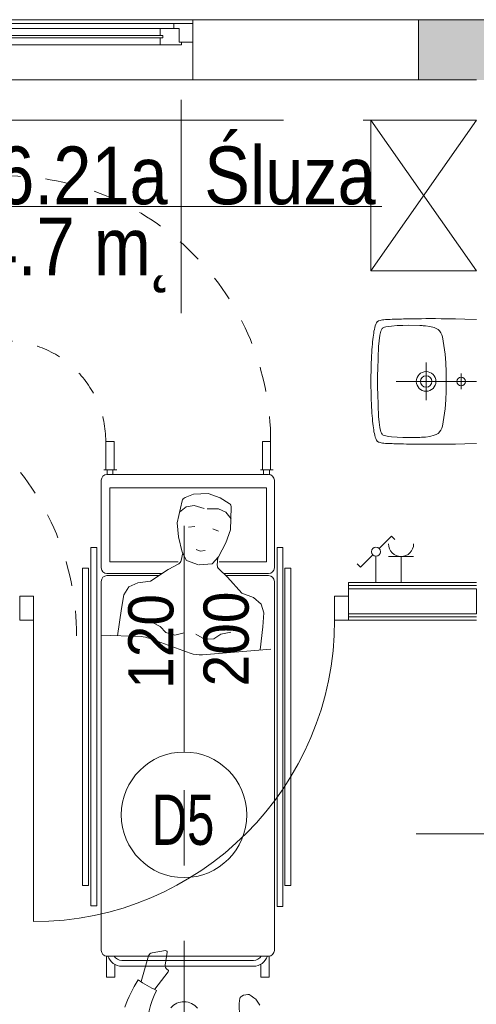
# Model space of a CAD drawing. Header units: centimetres. Extents: x -2424 to 1783, y 5 to 2907.
# Tile 89 of 94: x 348 to 530, y 2456 to 2848. Entities that reach past the tile are written whole.
import ezdxf

# ---------------------------------------------------------------- set-up
doc = ezdxf.new("R2010")
doc.units = ezdxf.units.CM
for name, pattern in [('Dash', [60, 30, -30]), ('Kreska', [20, 10, -10]), ('Oś', [222.25, 127, -31.75, 31.75, -31.75])]:
    doc.linetypes.add(name, pattern=pattern)
for name, color, linetype, lineweight in [('A-ANNO-NOTE', 131, 'Continuous', 9), ('A-AREA-IDEN', 2, 'Continuous', 13), ('A-DETL', 90, 'Continuous', 9), ('A-DETL-GENF', 92, 'Continuous', 13), ('A-DETL-MEDM', 33, 'Continuous', 13), ('A-DOOR', 31, 'Continuous', 13), ('A-GLAZ', 151, 'Continuous', 13), ('A-WALL', 113, 'Continuous', 13), ('A-WALL-FNSH', 113, 'Continuous', 13), ('E-ELEC-EQPM', 71, 'Continuous', 9), ('P-SANR-FIXT', 6, 'Continuous', 9), ('Q-SPCQ', 91, 'Continuous', 9), ('Q-SPCQ-HDLN', 91, 'Kreska', 9), ('S-GRID', 1, 'Continuous', 13)]:
    doc.layers.add(name, color=color, linetype=linetype, lineweight=lineweight)
doc.layers.add('A-WALL-PATT', color=111, linetype='Continuous', lineweight=13, plot=False)
doc.styles.add('Arial', font='arial.ttf', dxfattribs={"width": 0.9, "height": 18})
doc.styles.add('Arial_1', font='arial.ttf', dxfattribs={"width": 0.7, "height": 20})
doc.styles.add('Arial_10', font='arial.ttf', dxfattribs={"width": 0.85, "height": 23})

msp = doc.modelspace()

# ---------------------------------------------------------------- linework, layer by layer
at = {"layer": 'A-ANNO-NOTE', "color": 251, "lineweight": 9}
for p, q in [((413.88, 2646.83), (413.88, 2556.83)), ((413.88, 2646.83), (413.88, 2556.83)), ((506.38, 2524.33), (596.38, 2524.33)), ((506.38, 2524.33), (596.38, 2524.33))]:
    msp.add_line(p, q, dxfattribs=at)
msp.add_circle((413.88, 2531.83), 25, dxfattribs=at)
at = {"layer": 'A-AREA-IDEN', "color": 251, "lineweight": 9}
for p, q in [((412.78, 2816.46), (412.78, 2773.96)), ((422.53, 2773.96), (332.78, 2773.96)), ((332.78, 2773.96), (492.78, 2773.96)), ((412.78, 2773.96), (412.78, 2731.46))]:
    msp.add_line(p, q, dxfattribs=at)
at = {"layer": 'A-DETL', "color": 251, "linetype": 'Dash', "lineweight": 9}
msp.add_open_spline([(413.88, 1671.63), (413.88, 2096.66), (413.88, 2119.33), (413.88, 2190.85), (413.88, 2616.83)], degree=3, knots=[0, 0, 0, 0, 5.678351, 11.366988, 11.366988, 11.366988, 11.366988], dxfattribs=at)
at = {"layer": 'A-DETL-GENF', "color": 251, "lineweight": 9}
for p, q in [((353.88, 2618.83), (348.38, 2618.83)), ((348.38, 2618.83), (348.38, 2609.33)), ((353.88, 2609.33), (353.88, 2618.83)), ((479.38, 2618.83), (473.88, 2618.83)), ((473.88, 2618.83), (473.88, 2609.33)), ((479.38, 2609.33), (479.38, 2618.83)), ((348.38, 2609.33), (353.88, 2609.33)), ((473.88, 2609.33), (479.38, 2609.33))]:
    msp.add_line(p, q, dxfattribs=at)
at = {"layer": 'A-DETL-MEDM', "color": 251, "lineweight": 9}
for p, q in [((348.38, 2609.33), (348.38, 2618.83)), ((348.38, 2618.83), (353.88, 2618.83)), ((353.88, 2618.83), (353.88, 2609.33)), ((473.88, 2618.83), (473.88, 2609.33)), ((479.38, 2618.83), (473.88, 2618.83)), ((479.38, 2609.33), (479.38, 2618.83)), ((353.88, 2609.33), (348.38, 2609.33)), ((473.88, 2609.33), (479.38, 2609.33))]:
    msp.add_line(p, q, dxfattribs=at)
at = {"layer": 'A-DOOR', "color": 251, "lineweight": 9}
msp.add_line((353.88, 2609.33), (353.88, 2489.33), dxfattribs=at)
msp.add_arc((353.88, 2609.33), 120, 270, 0, dxfattribs=at)
at = {"layer": 'A-GLAZ', "color": 251, "lineweight": 9}
for p, q in [((417.38, 2846.83), (307.38, 2846.83)), ((314.88, 2846.83), (409.88, 2846.83)), ((409.88, 2846.83), (417.38, 2846.83)), ((409.88, 2844.83), (409.88, 2846.83)), ((417.38, 2846.83), (417.38, 2839.33)), ((319.38, 2842.08), (405.38, 2842.08)), ((320.38, 2844.83), (404.38, 2844.83)), ((404.38, 2844.83), (411.88, 2844.83)), ((404.38, 2842.08), (404.38, 2844.83)), ((405.38, 2842.08), (404.38, 2842.08)), ((405.38, 2842.08), (405.38, 2841.08)), ((405.38, 2841.08), (405.38, 2842.08)), ((411.88, 2844.83), (409.88, 2844.83)), ((411.88, 2844.83), (411.88, 2839.33)), ((411.88, 2839.33), (411.88, 2844.83)), ((405.38, 2841.08), (319.38, 2841.08)), ((320.38, 2838.33), (404.38, 2838.33)), ((404.38, 2841.08), (405.38, 2841.08)), ((404.38, 2838.33), (404.38, 2841.08)), ((412.88, 2838.33), (404.38, 2838.33)), ((411.88, 2839.33), (412.88, 2839.33)), ((417.38, 2839.33), (411.88, 2839.33)), ((412.88, 2839.33), (412.88, 2838.33))]:
    msp.add_line(p, q, dxfattribs=at)
at = {"layer": 'A-WALL', "color": 251, "lineweight": 9}
for p, q in [((307.38, 2848.33), (417.38, 2848.33)), ((507.38, 2848.33), (417.38, 2848.33)), ((417.38, 2848.33), (417.38, 2846.83)), ((1227.38, 2848.33), (507.38, 2848.33)), ((507.38, 2848.33), (507.38, 2824.33)), ((417.38, 2839.33), (417.38, 2824.33)), ((417.38, 2824.33), (297.38, 2824.33)), ((417.38, 2824.33), (507.38, 2824.33)), ((507.38, 2824.33), (530.38, 2824.33)), ((479.38, 2623.08), (530.38, 2623.08)), ((479.38, 2621.83), (479.38, 2618.83)), ((479.38, 2621.83), (530.38, 2621.83)), ((530.38, 2611.83), (530.38, 2621.83)), ((479.38, 2611.83), (530.38, 2611.83)), ((479.38, 2610.58), (530.38, 2610.58))]:
    msp.add_line(p, q, dxfattribs=at)
at = {"layer": 'A-WALL-FNSH', "color": 251, "lineweight": 9}
for p, q in [((530.38, 2624.33), (479.38, 2624.33)), ((479.38, 2624.33), (479.38, 2621.83)), ((479.38, 2609.33), (530.38, 2609.33))]:
    msp.add_line(p, q, dxfattribs=at)
at = {"layer": 'A-WALL-PATT', "color": 251, "linetype": 'Continuous', "lineweight": 9, "extrusion": (0, 0, -1)}
for points in [[(-507.38, 2824.33), (-1227.38, 2848.33), (-507.38, 2848.33)], [(-1227.38, 2848.33), (-507.38, 2824.33), (-1203.38, 2824.33)]]:
    msp.add_solid(points, dxfattribs=at)
at = {"layer": 'E-ELEC-EQPM', "color": 251, "lineweight": 9}
for p, q in [((491.61, 2637.81), (496.56, 2642.75)), ((496.56, 2642.75), (497.87, 2641.44)), ((489.14, 2635.34), (484.2, 2630.39)), ((490.38, 2634.83), (490.38, 2624.33)), ((505.38, 2634.66), (495.38, 2634.66)), ((500.38, 2634.66), (500.38, 2624.33)), ((484.2, 2630.39), (482.89, 2631.7))]:
    msp.add_line(p, q, dxfattribs=at)
msp.add_circle((490.38, 2636.57), 1.75, dxfattribs=at)
msp.add_arc((500.38, 2639.66), 5, 180, 0, dxfattribs=at)
at = {"layer": 'P-SANR-FIXT', "color": 251, "lineweight": 9}
for p, q in [((490.53, 2727.63), (490.91, 2728.11)), ((490.91, 2728.11), (490.53, 2727.63)), ((490.91, 2728.11), (491.41, 2728.43)), ((491.41, 2728.43), (490.91, 2728.11)), ((491.41, 2728.43), (492, 2728.64)), ((492, 2728.64), (492.5, 2728.75)), ((492.5, 2728.75), (493.01, 2728.85)), ((493.01, 2728.85), (493.57, 2728.91)), ((493.57, 2728.91), (494.16, 2728.96)), ((494.16, 2728.96), (494.8, 2728.99)), ((494.8, 2728.99), (495.43, 2729.01)), ((495.43, 2729.01), (496.1, 2729.04)), ((496.1, 2729.04), (496.77, 2729.07)), ((496.77, 2729.07), (497.49, 2729.09)), ((497.49, 2729.09), (498.2, 2729.12)), ((498.2, 2729.12), (498.95, 2729.15)), ((498.95, 2729.15), (499.72, 2729.17)), ((499.72, 2729.17), (500.49, 2729.17)), ((500.49, 2729.17), (501.32, 2729.2)), ((501.32, 2729.2), (502.49, 2729.23)), ((502.49, 2729.23), (503.08, 2729.25)), ((503.08, 2729.25), (503.98, 2729.25)), ((503.98, 2729.25), (504.92, 2729.28)), ((504.92, 2729.28), (505.87, 2729.28)), ((505.87, 2729.28), (506.89, 2729.31)), ((506.89, 2729.31), (508.56, 2729.31)), ((508.56, 2729.31), (510.24, 2729.33)), ((510.24, 2729.33), (514.1, 2729.33)), ((514.1, 2729.33), (516.39, 2729.31)), ((516.39, 2729.31), (519.03, 2729.28)), ((519.03, 2729.28), (522.09, 2729.23)), ((522.09, 2729.23), (525.8, 2729.15)), ((525.8, 2729.15), (530.38, 2729.01)), ((489.47, 2723.58), (489.58, 2724.33)), ((489.58, 2724.33), (489.47, 2723.58)), ((489.58, 2724.33), (489.74, 2725.07)), ((489.74, 2725.07), (489.58, 2724.33)), ((489.74, 2725.07), (489.87, 2725.79)), ((489.87, 2725.79), (489.74, 2725.07)), ((489.87, 2725.79), (490.05, 2726.46)), ((490.05, 2726.46), (489.87, 2725.79)), ((490.05, 2726.46), (490.27, 2727.07)), ((490.27, 2727.07), (490.05, 2726.46)), ((490.27, 2727.07), (490.53, 2727.63)), ((490.53, 2727.63), (490.27, 2727.07)), ((492.16, 2723.79), (492.32, 2724.35)), ((492.32, 2724.35), (492.53, 2724.89)), ((492.53, 2724.89), (492.82, 2725.37)), ((492.82, 2725.37), (493.04, 2725.55)), ((493.04, 2725.55), (493.28, 2725.69)), ((493.28, 2725.69), (493.78, 2725.9)), ((493.78, 2725.9), (494.34, 2726.03)), ((494.34, 2726.03), (495.43, 2726.22)), ((495.43, 2726.22), (496.55, 2726.35)), ((496.55, 2726.35), (498.82, 2726.54)), ((498.82, 2726.54), (501.05, 2726.64)), ((501.05, 2726.64), (503.32, 2726.67)), ((503.32, 2726.67), (507.82, 2726.59)), ((507.82, 2726.59), (508.51, 2726.56)), ((508.51, 2726.56), (508.83, 2726.54)), ((508.83, 2726.54), (509.23, 2726.51)), ((509.23, 2726.51), (510.11, 2726.46)), ((510.11, 2726.46), (511.84, 2726.19)), ((511.84, 2726.19), (513.52, 2725.74)), ((513.52, 2725.74), (514.34, 2725.45)), ((514.34, 2725.45), (515.12, 2725.02)), ((515.12, 2725.02), (515.46, 2724.75)), ((515.46, 2724.75), (515.76, 2724.43)), ((515.76, 2724.43), (516.23, 2723.71)), ((488.94, 2719.13), (489.02, 2720.12)), ((489.02, 2720.12), (488.94, 2719.13)), ((489.02, 2720.12), (489.12, 2721.05)), ((489.12, 2721.05), (489.02, 2720.12)), ((489.12, 2721.05), (489.23, 2721.93)), ((489.23, 2721.93), (489.12, 2721.05)), ((489.23, 2721.93), (489.34, 2722.76)), ((489.34, 2722.76), (489.23, 2721.93)), ((489.34, 2722.76), (489.47, 2723.58)), ((489.47, 2723.58), (489.34, 2722.76)), ((491.44, 2718.23), (491.63, 2720.46)), ((491.63, 2720.46), (491.95, 2722.7)), ((491.95, 2722.7), (492.16, 2723.79)), ((516.23, 2723.71), (516.58, 2722.92)), ((516.58, 2722.92), (516.85, 2722.09)), ((516.85, 2722.09), (517.22, 2720.39)), ((517.22, 2720.39), (517.49, 2718.65)), ((488.67, 2715.8), (488.75, 2716.98)), ((488.75, 2716.98), (488.67, 2715.8)), ((488.75, 2716.98), (488.86, 2718.07)), ((488.86, 2718.07), (488.75, 2716.98)), ((488.86, 2718.07), (488.94, 2719.13)), ((488.94, 2719.13), (488.86, 2718.07)), ((491.2, 2713.73), (491.44, 2718.23)), ((517.49, 2718.65), (517.89, 2715.16)), ((488.48, 2711.7), (488.54, 2713.17)), ((488.54, 2713.17), (488.48, 2711.7)), ((488.54, 2713.17), (488.62, 2714.53)), ((488.62, 2714.53), (488.54, 2713.17)), ((488.62, 2714.53), (488.67, 2715.8)), ((488.67, 2715.8), (488.62, 2714.53)), ((491.07, 2709.23), (491.2, 2713.73)), ((517.89, 2715.16), (518.18, 2711.7)), ((488.38, 2706.46), (488.4, 2708.37)), ((488.4, 2708.37), (488.38, 2706.46)), ((488.4, 2708.37), (488.43, 2710.13)), ((488.43, 2710.13), (488.4, 2708.37)), ((488.43, 2710.13), (488.48, 2711.7)), ((488.48, 2711.7), (488.43, 2710.13)), ((490.99, 2706.96), (491.07, 2709.23)), ((510.38, 2711.84), (510.38, 2696.84)), ((518.18, 2711.7), (518.31, 2708.19)), ((518.31, 2708.19), (518.37, 2706.46)), ((488.38, 2702.22), (488.38, 2706.46)), ((488.38, 2706.46), (488.38, 2702.22)), ((490.93, 2704.33), (490.96, 2705.12)), ((490.96, 2703.53), (490.93, 2704.33)), ((490.96, 2705.82), (490.99, 2706.96)), ((490.96, 2705.12), (490.96, 2705.82)), ((530.38, 2704.33), (498.38, 2704.33)), ((518.37, 2706.46), (518.37, 2702.19)), ((524.36, 2707.55), (524.36, 2701.29)), ((488.4, 2700.28), (488.38, 2702.22)), ((488.38, 2702.22), (488.4, 2700.28)), ((490.96, 2702.86), (490.96, 2703.53)), ((490.99, 2701.69), (490.96, 2702.86)), ((491.07, 2699.43), (490.99, 2701.69)), ((518.31, 2700.46), (518.18, 2696.97)), ((518.37, 2702.19), (518.31, 2700.46)), ((488.43, 2698.55), (488.4, 2700.28)), ((488.4, 2700.28), (488.43, 2698.55)), ((488.48, 2696.95), (488.43, 2698.55)), ((488.43, 2698.55), (488.48, 2696.95)), ((488.54, 2695.48), (488.48, 2696.95)), ((488.48, 2696.95), (488.54, 2695.48)), ((491.2, 2694.92), (491.07, 2699.43)), ((518.18, 2696.97), (517.89, 2693.49)), ((488.62, 2694.13), (488.54, 2695.48)), ((488.54, 2695.48), (488.62, 2694.13)), ((488.67, 2692.87), (488.62, 2694.13)), ((488.62, 2694.13), (488.67, 2692.87)), ((488.75, 2691.67), (488.67, 2692.87)), ((488.67, 2692.87), (488.75, 2691.67)), ((491.44, 2690.42), (491.2, 2694.92)), ((517.89, 2693.49), (517.49, 2690)), ((488.86, 2690.58), (488.75, 2691.67)), ((488.75, 2691.67), (488.86, 2690.58)), ((488.94, 2689.54), (488.86, 2690.58)), ((488.86, 2690.58), (488.94, 2689.54)), ((489.02, 2688.56), (488.94, 2689.54)), ((488.94, 2689.54), (489.02, 2688.56)), ((489.12, 2687.63), (489.02, 2688.56)), ((489.02, 2688.56), (489.12, 2687.63)), ((491.63, 2688.19), (491.44, 2690.42)), ((517.49, 2690), (517.22, 2688.29)), ((489.23, 2686.72), (489.12, 2687.63)), ((489.12, 2687.63), (489.23, 2686.72)), ((489.34, 2685.9), (489.23, 2686.72)), ((489.23, 2686.72), (489.34, 2685.9)), ((489.47, 2685.1), (489.34, 2685.9)), ((489.34, 2685.9), (489.47, 2685.1)), ((489.58, 2684.32), (489.47, 2685.1)), ((489.47, 2685.1), (489.58, 2684.32)), ((491.95, 2685.95), (491.63, 2688.19)), ((492.16, 2684.86), (491.95, 2685.95)), ((492.32, 2684.3), (492.16, 2684.86)), ((516.23, 2684.94), (515.76, 2684.22)), ((516.58, 2685.74), (516.23, 2684.94)), ((516.85, 2686.59), (516.58, 2685.74)), ((517.22, 2688.29), (516.85, 2686.59)), ((489.74, 2683.58), (489.58, 2684.32)), ((489.58, 2684.32), (489.74, 2683.58)), ((489.87, 2682.89), (489.74, 2683.58)), ((489.74, 2683.58), (489.87, 2682.89)), ((490.05, 2682.22), (489.87, 2682.89)), ((489.87, 2682.89), (490.05, 2682.22)), ((490.27, 2681.58), (490.05, 2682.22)), ((490.05, 2682.22), (490.27, 2681.58)), ((490.53, 2681.02), (490.27, 2681.58)), ((490.27, 2681.58), (490.53, 2681.02)), ((490.91, 2680.57), (490.53, 2681.02)), ((490.53, 2681.02), (490.91, 2680.57)), ((492.53, 2683.79), (492.32, 2684.3)), ((492.82, 2683.31), (492.53, 2683.79)), ((493.04, 2683.13), (492.82, 2683.31)), ((493.28, 2682.97), (493.04, 2683.13)), ((493.78, 2682.78), (493.28, 2682.97)), ((494.34, 2682.62), (493.78, 2682.78)), ((495.43, 2682.43), (494.34, 2682.62)), ((496.55, 2682.3), (495.43, 2682.43)), ((498.82, 2682.11), (496.55, 2682.3)), ((501.05, 2682.03), (498.82, 2682.11)), ((503.32, 2681.98), (501.05, 2682.03)), ((507.82, 2682.06), (503.32, 2681.98)), ((508.51, 2682.09), (507.82, 2682.06)), ((508.83, 2682.11), (508.51, 2682.09)), ((509.23, 2682.14), (508.83, 2682.11)), ((510.11, 2682.22), (509.23, 2682.14)), ((511.84, 2682.46), (510.11, 2682.22)), ((513.52, 2682.91), (511.84, 2682.46)), ((514.34, 2683.21), (513.52, 2682.91)), ((515.12, 2683.63), (514.34, 2683.21)), ((515.46, 2683.9), (515.12, 2683.63)), ((515.76, 2684.22), (515.46, 2683.9)), ((491.41, 2680.22), (490.91, 2680.57)), ((490.91, 2680.57), (491.41, 2680.22)), ((491.71, 2680.12), (491.41, 2680.22)), ((491.41, 2680.22), (492, 2680.04)), ((492, 2680.01), (491.71, 2680.12)), ((492.5, 2679.9), (492, 2680.01)), ((493.01, 2679.82), (492.5, 2679.9)), ((493.57, 2679.74), (493.01, 2679.82)), ((494.16, 2679.69), (493.57, 2679.74)), ((494.8, 2679.66), (494.16, 2679.69)), ((495.43, 2679.64), (494.8, 2679.66)), ((496.1, 2679.61), (495.43, 2679.64)), ((496.77, 2679.58), (496.1, 2679.61)), ((497.49, 2679.56), (496.77, 2679.58)), ((498.2, 2679.53), (497.49, 2679.56)), ((498.95, 2679.5), (498.2, 2679.53)), ((499.72, 2679.48), (498.95, 2679.5)), ((500.49, 2679.48), (499.72, 2679.48)), ((501.32, 2679.45), (500.49, 2679.48)), ((502.49, 2679.42), (501.32, 2679.45)), ((503.08, 2679.42), (502.49, 2679.42)), ((503.98, 2679.4), (503.08, 2679.42)), ((504.92, 2679.4), (503.98, 2679.4)), ((505.87, 2679.37), (504.92, 2679.4)), ((506.89, 2679.37), (505.87, 2679.37)), ((508.56, 2679.34), (506.89, 2679.37)), ((510.24, 2679.34), (508.56, 2679.34)), ((512.08, 2679.32), (510.24, 2679.34)), ((514.1, 2679.34), (512.08, 2679.32)), ((516.39, 2679.34), (514.1, 2679.34)), ((519.03, 2679.37), (516.39, 2679.34)), ((522.09, 2679.42), (519.03, 2679.37)), ((525.8, 2679.5), (522.09, 2679.42)), ((530.38, 2679.64), (525.8, 2679.5))]:
    msp.add_line(p, q, dxfattribs=at)
for centre, radius in [((510.38, 2704.34), 3.92), ((510.38, 2704.34), 2.28), ((524.36, 2704.33), 1.72)]:
    msp.add_circle(centre, radius, dxfattribs=at)
at = {"layer": 'Q-SPCQ', "color": 251, "lineweight": 9}
for p, q in [((488.38, 2808.33), (530.38, 2748.33)), ((488.38, 2748.33), (530.38, 2808.33)), ((488.38, 2808.33), (530.38, 2808.33)), ((488.38, 2748.33), (488.38, 2808.33)), ((530.38, 2748.33), (488.38, 2748.33)), ((382.7, 2680.43), (386.01, 2680.43)), ((382.7, 2669.19), (382.7, 2680.43)), ((386.01, 2680.43), (386.01, 2669.19)), ((445.1, 2680.43), (448.41, 2680.43)), ((445.1, 2669.19), (445.1, 2680.43)), ((448.41, 2680.43), (448.41, 2669.19)), ((387.04, 2669.19), (381.98, 2669.19)), ((383.22, 2669.19), (383.22, 2667.28)), ((385.54, 2669.19), (385.54, 2667.28)), ((449.44, 2669.19), (444.38, 2669.19)), ((445.62, 2669.19), (445.62, 2667.28)), ((447.94, 2669.19), (447.94, 2667.27)), ((383.18, 2667.3), (447.58, 2667.3)), ((380.88, 2630.14), (380.88, 2665)), ((384.37, 2662.03), (384.37, 2632.57)), ((446.74, 2662.03), (384.37, 2662.03)), ((446.74, 2632.57), (446.74, 2662.03)), ((449.88, 2665), (449.88, 2630.14)), ((414.33, 2658.14), (417.66, 2659.44)), ((417.66, 2659.44), (423.52, 2659.78)), ((423.52, 2659.78), (428.27, 2658.07)), ((428.27, 2658.07), (431.84, 2655.78)), ((411.2, 2648.06), (413.16, 2656.78)), ((412.05, 2652.27), (414.79, 2654.38)), ((414.79, 2654.38), (417.93, 2654.9)), ((417.93, 2654.9), (421.94, 2653.78)), ((427.63, 2653.65), (423.15, 2653.63)), ((430.54, 2652.35), (427.63, 2653.65)), ((432.71, 2654.11), (432.41, 2645.33)), ((432.65, 2649.61), (430.54, 2652.35)), ((411.71, 2642.45), (411.2, 2648.06)), ((415.61, 2646.31), (418.13, 2646.61)), ((427.67, 2644.76), (425.31, 2645.69)), ((413.09, 2636.42), (411.71, 2642.45)), ((432.41, 2645.33), (430.49, 2640.03)), ((376.77, 2638.26), (379.07, 2638.26)), ((376.77, 2495.63), (376.77, 2638.26)), ((379.07, 2638.26), (379.07, 2495.63)), ((430.49, 2640.03), (427.63, 2634.55)), ((451, 2638.26), (451, 2495.37)), ((453.3, 2638.26), (451, 2638.26)), ((453.3, 2495.37), (453.3, 2638.26)), ((413.35, 2636.08), (412.72, 2633.04)), ((414.82, 2633.12), (413.09, 2636.42)), ((418.69, 2637.47), (420.35, 2636.77)), ((420.35, 2636.77), (422.29, 2637)), ((427.63, 2634.55), (425.12, 2631.79)), ((427.29, 2634.28), (427.13, 2631.18)), ((375.76, 2629.99), (373.46, 2629.99)), ((373.46, 2629.99), (373.46, 2503.64)), ((375.76, 2503.64), (375.76, 2629.99)), ((384.37, 2632.57), (411.56, 2632.57)), ((411.77, 2631.76), (407.57, 2629.43)), ((419.68, 2631.35), (414.82, 2633.12)), ((425.12, 2631.79), (419.91, 2631.32)), ((427.94, 2632.57), (446.74, 2632.57)), ((454.1, 2629.99), (456.4, 2629.99)), ((454.1, 2503.64), (454.1, 2629.99)), ((456.4, 2629.99), (456.4, 2503.64)), ((405.13, 2627.84), (383.18, 2627.84)), ((383.18, 2627.05), (403.93, 2627.05)), ((407.57, 2629.43), (400.5, 2624.8)), ((427.72, 2629.7), (431.2, 2626.39)), ((447.58, 2627.84), (429.68, 2627.84)), ((430.51, 2627.05), (447.58, 2627.05)), ((431.2, 2626.39), (436.86, 2620.11)), ((380.88, 2477.87), (380.88, 2624.75)), ((391.89, 2622.52), (389.95, 2619.38)), ((395.5, 2624.21), (391.89, 2622.52)), ((400.5, 2624.8), (395.5, 2624.21)), ((449.88, 2624.75), (449.88, 2477.87)), ((389.95, 2619.38), (388.94, 2613.97)), ((436.86, 2620.11), (441.55, 2618.28)), ((441.55, 2618.28), (444.61, 2615.73)), ((444.61, 2615.73), (445.7, 2612.2)), ((388.94, 2613.97), (387.36, 2603.13)), ((445.7, 2612.2), (445.3, 2606.7)), ((400.72, 2608.6), (404.38, 2606.83)), ((404.38, 2606.83), (406.65, 2604.38)), ((445.3, 2606.7), (444.27, 2597.47)), ((396.75, 2602.75), (380.72, 2603.39)), ((406.65, 2604.38), (410.17, 2603.28)), ((410.17, 2603.28), (413.97, 2604.3)), ((422.05, 2601.75), (418.64, 2603.7)), ((428.56, 2603.72), (425.74, 2601.93)), ((432.54, 2604.5), (428.56, 2603.72)), ((416.29, 2596.21), (400.22, 2602.06)), ((425.74, 2601.93), (422.05, 2601.75)), ((448.49, 2597.82), (421.18, 2595.55)), ((373.46, 2503.64), (375.76, 2503.64)), ((456.4, 2503.64), (454.1, 2503.64)), ((379.07, 2495.63), (376.77, 2495.63)), ((451, 2495.37), (453.3, 2495.37)), ((406.56, 2477.78), (401.14, 2476.93)), ((406.4, 2472.05), (407.22, 2477.12)), ((447.58, 2475.57), (382.98, 2475.57)), ((382.98, 2475.57), (382.98, 2467.21)), ((389.03, 2473.87), (441.63, 2473.87)), ((399.74, 2475.69), (396.84, 2465.46)), ((447.87, 2475.57), (447.87, 2467.21)), ((386.31, 2467.21), (386.31, 2472.26)), ((389.03, 2471.57), (441.63, 2471.57)), ((402.19, 2462.38), (407.55, 2469.35)), ((407.39, 2470.19), (407.21, 2470.31)), ((444.53, 2467.21), (444.53, 2472.36)), ((382.98, 2467.21), (386.31, 2467.21)), ((447.87, 2467.21), (444.53, 2467.21)), ((436.3, 2459.1), (436.11, 2458.85)), ((436.57, 2459.35), (436.3, 2459.1)), ((436.95, 2459.61), (436.57, 2459.35)), ((437.63, 2460.01), (436.95, 2459.61)), ((438.48, 2460.24), (437.63, 2460.01)), ((439.29, 2460.3), (438.48, 2460.24)), ((439.82, 2460.3), (439.29, 2460.3)), ((440.62, 2459.77), (439.82, 2460.3)), ((441.68, 2458.97), (440.62, 2459.77)), ((442.47, 2458.44), (441.68, 2458.97)), ((443.53, 2456.85), (442.47, 2458.44)), ((444.06, 2456.06), (443.53, 2456.85))]:
    msp.add_line(p, q, dxfattribs=at)
for centre, radius, start, end in [((383.18, 2665), 2.3, 90, 180), ((447.58, 2665), 2.3, 0, 90), ((415.03, 2656.36), 1.91, 111.3338, 167.3013), ((430.81, 2654.18), 1.91, 358.013, 57.341), ((383.18, 2630.14), 2.3, 180, 270), ((410.85, 2633.43), 1.91, 298.911, 348.2584), ((429.04, 2631.08), 1.91, 177.0558, 226.4033), ((447.58, 2630.14), 2.3, 270, 0), ((383.18, 2624.75), 2.3, 90, 180), ((447.58, 2624.75), 2.3, 0, 90), ((396.28, 2591.26), 11.5, 69.9773, 87.6993), ((420.23, 2607.01), 11.5, 249.9773, 274.7513), ((383.18, 2477.87), 2.3, 180, 270), ((401.41, 2475.22), 1.73, 98.9292, 164.1509), ((406.65, 2477.21), 0.576, 350.8461, 98.9292), ((447.58, 2477.87), 2.3, 270, 0), ((389.03, 2477.32), 5.75, 197.7326, 270), ((389.03, 2477.32), 3.45, 210.5058, 270), ((441.63, 2477.32), 3.45, 270, 329.4942), ((441.63, 2477.32), 5.75, 270, 342.2674), ((408.11, 2471.78), 1.73, 170.8461, 238.5399), ((407.09, 2469.7), 0.576, 322.4244, 58.5399), ((446.62, 2434.5), 60.07, 148.1847, 159.7735), ((427.64, 2513.03), 56.78, 235.6186, 244.1985), ((433.43, 2446.47), 34.19, 153.1615, 181.9722), ((413.88, 2450.45), 6.97, 39.3765, 139.136), ((452.41, 2455.83), 16.57, 169.523, 199.0823)]:
    msp.add_arc(centre, radius, start, end, dxfattribs=at)
at = {"layer": 'Q-SPCQ-HDLN', "color": 251, "lineweight": 9}
for centre, radius, end in [((342.7, 2680.43), 105.71, 90.198), ((342.7, 2680.43), 40, 90), ((265.37, 2603.1), 105.71, 90.198)]:
    msp.add_arc(centre, radius, 0, end, dxfattribs=at)
at = {"layer": 'S-GRID', "color": 251, "linetype": 'Oś', "lineweight": 9}
msp.add_line((1342.46, 2808.33), (-1368.76, 2808.33), dxfattribs=at)

# ---------------------------------------------------------------- texts
at = {"layer": 'A-ANNO-NOTE', "color": 251, "lineweight": 9, "style": 'Arial', "width": 0.9}
for s, p in [('200', (439.64, 2582.94)), ('200', (439.64, 2582.94)), ('120', (409.64, 2581.95))]:
    msp.add_text(s, height=18, rotation=90, dxfattribs=at).set_placement(p)
at = {"layer": 'A-ANNO-NOTE', "color": 251, "lineweight": 9, "style": 'Arial_1', "width": 0.7}
msp.add_text('D5', height=20, dxfattribs=at).set_placement((400.96, 2519.87))
at = {"layer": 'A-AREA-IDEN', "color": 251, "lineweight": 9, "style": 'Arial_10', "width": 0.85}
for s, p in [('Śluza', (421.95, 2774.85)), ('6.21a', (339.01, 2774.85)), ('4.7 m˛', (332.36, 2746.57))]:
    msp.add_text(s, height=23, dxfattribs=at).set_placement(p)

doc.saveas('drawing.dxf')
